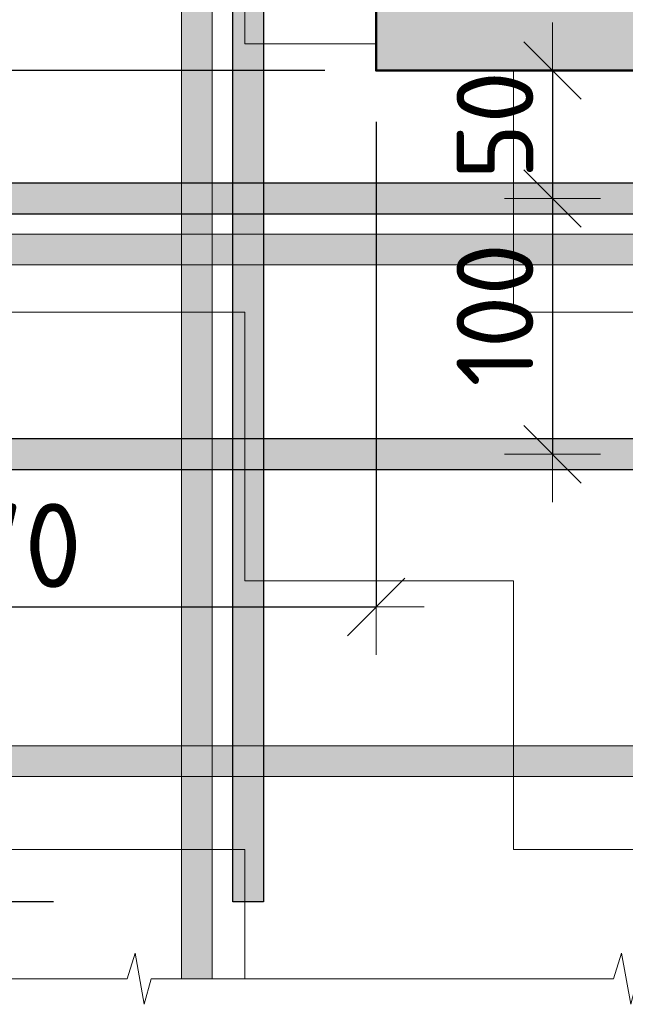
# Model space of a CAD drawing. Header units: metres. Extents: x -38 to 97, y -15 to 21.
# Tile 225 of 256: x 74.042 to 74.279, y 8.025 to 8.409. Entities that reach past the tile are written whole.
import ezdxf

# ---------------------------------------------------------------- set-up
doc = ezdxf.new("R2010")
doc.units = ezdxf.units.M
doc.header["$PDMODE"] = 65
for name, color, linetype in [('XR$3$_3898', 7, 'Continuous'), ('XR$4$_3898', 7, 'Continuous'), ('XR$5$_3898', 7, 'Continuous')]:
    doc.layers.add(name, color=color, linetype=linetype)
for name, color, linetype, lineweight in [('XR$3$Размерная линия_ общее', 7, 'Continuous', 13), ('XR$4$Размерная линия_ общее', 7, 'Continuous', 13), ('XR$5$Размерная линия_ общее', 7, 'Continuous', 13)]:
    doc.layers.add(name, color=color, linetype=linetype, lineweight=lineweight)
doc.styles.add('ISOCPEUR', font='txt')
doc.dimstyles.new('DIMSTYLE_17', dxfattribs={"dimtxt": 0.03, "dimasz": 0.0375, "dimexe": 0, "dimexo": 1e-06, "dimgap": 0.015, "dimtad": 2, "dimdec": 0, "dimlfac": 1000, "dimrnd": 1, "dimzin": 12, "dimdsep": 46, "dimtxsty": 'ISOCPEUR', "dimblk1": 'ALL_ML_STRICH', "dimblk2": 'ALL_ML_STRICH', "dimsah": 1, "dimcen": 0, "dimse1": 1, "dimse2": 1, "dimclrd": 7, "dimclre": 256, "dimclrt": 7, "dimadec": 0, "dimazin": 0, "dimtfac": 1, "dimtdec": 0, "dimtix": 1, "dimtmove": 2, "dimatfit": 3, "dimfxl": 0, "dimtvp": 1.2, "dimtzin": 0, "dimlwd": 0, "dimlwe": -3, "dimarcsym": 0})
doc.dimstyles.new('DIMSTYLE_18', dxfattribs={"dimtxt": 0.03, "dimasz": 0.0375, "dimexe": 0, "dimexo": 1e-06, "dimgap": 0.015, "dimtad": 2, "dimdec": 0, "dimlfac": 1000, "dimrnd": 1, "dimzin": 12, "dimdsep": 46, "dimtxsty": 'ISOCPEUR', "dimblk1": 'ALL_ML_STRICH', "dimblk2": 'ALL_ML_STRICH', "dimsah": 1, "dimcen": 0, "dimse1": 1, "dimse2": 1, "dimclrd": 7, "dimclre": 256, "dimclrt": 7, "dimadec": 0, "dimazin": 0, "dimtfac": 1, "dimtdec": 0, "dimtix": 1, "dimtmove": 2, "dimatfit": 3, "dimfxl": 0, "dimtzin": 0, "dimlwd": 0, "dimlwe": -3, "dimarcsym": 0})
doc.dimstyles.new('DIMSTYLE_19', dxfattribs={"dimtxt": 0.03, "dimasz": 0.0375, "dimexe": 0, "dimexo": 1e-06, "dimgap": 0.015, "dimtad": 2, "dimdec": 0, "dimlfac": 1000, "dimrnd": 1, "dimzin": 12, "dimdsep": 46, "dimtxsty": 'ISOCPEUR', "dimblk1": 'ALL_ML_STRICH', "dimblk2": 'ALL_ML_STRICH', "dimsah": 1, "dimcen": 0, "dimse1": 1, "dimse2": 1, "dimclrd": 7, "dimclre": 256, "dimclrt": 7, "dimadec": 0, "dimazin": 0, "dimtfac": 1, "dimtdec": 0, "dimtix": 1, "dimtmove": 2, "dimatfit": 3, "dimfxl": 0, "dimtvp": 1.2, "dimtzin": 0, "dimlwd": 0, "dimlwe": -3, "dimarcsym": 0})
doc.dimstyles.new('DIMSTYLE_20', dxfattribs={"dimtxt": 0.03, "dimasz": 0.0375, "dimexe": 0, "dimexo": 1e-06, "dimgap": 0.015, "dimtad": 2, "dimdec": 0, "dimlfac": 1000, "dimrnd": 1, "dimzin": 12, "dimdsep": 46, "dimtxsty": 'ISOCPEUR', "dimblk1": 'ALL_ML_STRICH', "dimblk2": 'ALL_ML_STRICH', "dimsah": 1, "dimcen": 0, "dimse1": 1, "dimse2": 1, "dimclrd": 7, "dimclre": 256, "dimclrt": 7, "dimadec": 0, "dimazin": 0, "dimtfac": 1, "dimtdec": 0, "dimtix": 1, "dimtmove": 2, "dimatfit": 3, "dimfxl": 0, "dimtzin": 0, "dimlwd": 0, "dimlwe": -3, "dimarcsym": 0})
doc.dimstyles.new('DIMSTYLE_8', dxfattribs={"dimtxt": 0.033, "dimasz": 0.0375, "dimexe": 0, "dimexo": 0, "dimgap": 0.0165, "dimtad": 2, "dimdec": 0, "dimlfac": 1000, "dimrnd": 1, "dimzin": 12, "dimdsep": 46, "dimtxsty": 'ISOCPEUR', "dimblk1": 'ALL_ML_STRICH', "dimblk2": 'ALL_ML_STRICH', "dimsah": 1, "dimcen": 0, "dimclrd": 7, "dimclre": 256, "dimclrt": 7, "dimadec": 0, "dimazin": 0, "dimtfac": 1, "dimtdec": 0, "dimtix": 1, "dimtmove": 2, "dimatfit": 3, "dimfxl": 0, "dimtzin": 0, "dimlwd": 0, "dimlwe": -3, "dimarcsym": 0})
pattern_1 = [(0, (0.21, 0.21), (0.105, 0.105), [0.105, -0.105]), (90, (0.21, 0.21), (-0.105, 0.105), [0.105, -0.105])]

# ---------------------------------------------------------------- blocks, each defined once
blk = doc.blocks.new('СЛОЖНЫЙ_ОБЪЕКТ_12')
at = {"linetype": 'Continuous', "lineweight": 13, "transparency": 33554687}
blk.add_hatch(color=7, dxfattribs=at).paths.add_polyline_path([(74.11738, 8.0346), (74.11738, 8.6946), (74.10538, 8.6946), (74.10538, 8.0346)])
at = {"color": 7, "linetype": 'Continuous', "lineweight": 13, "transparency": 33554687}
blk.add_lwpolyline([(74.11738, 8.0346), (74.11738, 8.6946), (74.10538, 8.6946), (74.10538, 8.0346), (74.11738, 8.0346)], close=True, dxfattribs=at)
blk = doc.blocks.new('ЭЛЕМЕНТ_УЗОРА_6')
at = {"color": 7, "linetype": 'Continuous', "lineweight": 13, "transparency": 33554687}
for points in [[(74.18638, 8.0346), (74.09347, 8.0346), (74.09081, 8.0246), (74.0872, 8.0446), (74.08416, 8.0346), (73.99638, 8.0346)], [(74.37638, 8.0346), (74.28347, 8.0346), (74.28081, 8.0246), (74.2772, 8.0446), (74.27416, 8.0346), (74.18638, 8.0346)]]:
    blk.add_lwpolyline(points, dxfattribs=at)
blk = doc.blocks.new('СЛОЖНЫЙ_ОБЪЕКТ_14')
at = {"linetype": 'Continuous', "lineweight": 13, "transparency": 33554687}
blk.add_hatch(color=7, dxfattribs=at).paths.add_polyline_path([(73.80638, 8.3256), (74.75638, 8.3256), (74.75638, 8.3136), (73.80638, 8.3136)], flags=16)
at = {"color": 7, "linetype": 'Continuous', "lineweight": 13, "transparency": 33554687}
blk.add_lwpolyline([(73.80638, 8.3256), (74.75638, 8.3256), (74.75638, 8.3136), (73.80638, 8.3136), (73.80638, 8.3256)], close=True, dxfattribs=at)
blk = doc.blocks.new('СЛОЖНЫЙ_ОБЪЕКТ_15')
at = {"linetype": 'Continuous', "lineweight": 13, "transparency": 33554687}
blk.add_hatch(color=7, dxfattribs=at).paths.add_polyline_path([(73.80638, 8.1256), (74.75638, 8.1256), (74.75638, 8.1136), (73.80638, 8.1136)], flags=16)
at = {"color": 7, "linetype": 'Continuous', "lineweight": 13, "transparency": 33554687}
blk.add_lwpolyline([(73.80638, 8.1256), (74.75638, 8.1256), (74.75638, 8.1136), (73.80638, 8.1136), (73.80638, 8.1256)], close=True, dxfattribs=at)
blk = doc.blocks.new('СЛОЖНЫЙ_ОБЪЕКТ_16')
at = {"linetype": 'Continuous', "lineweight": 25, "transparency": 33554687}
blk.add_hatch(color=8, dxfattribs=at).paths.add_polyline_path([(73.85638, 8.3336), (74.75638, 8.3336), (74.75638, 8.3456), (73.85638, 8.3456)])
at = {"color": 7, "linetype": 'Continuous', "lineweight": 25, "transparency": 33554687}
blk.add_line((73.85638, 8.3336), (74.75638, 8.3336), dxfattribs=at)
blk.add_lwpolyline([(74.75638, 8.3456), (73.85638, 8.3456), (73.85638, 8.3336)], dxfattribs=at)
blk = doc.blocks.new('СЛОЖНЫЙ_ОБЪЕКТ_17')
at = {"linetype": 'Continuous', "lineweight": 25, "true_color": 0x5f5f5f, "transparency": 33554687}
blk.add_hatch(color=251, dxfattribs=at).paths.add_polyline_path([(74.12538, 8.0646), (74.12538, 8.6946), (74.13738, 8.6946), (74.13738, 8.0646)], flags=16)
at = {"color": 7, "linetype": 'Continuous', "lineweight": 25, "transparency": 33554687}
blk.add_line((74.12538, 8.0646), (74.12538, 8.6946), dxfattribs=at)
blk.add_lwpolyline([(74.13738, 8.6946), (74.13738, 8.0646), (74.12538, 8.0646)], dxfattribs=at)
blk = doc.blocks.new('СЛОЖНЫЙ_ОБЪЕКТ_27')
at = {"linetype": 'Continuous', "lineweight": 25, "transparency": 33554687}
blk.add_hatch(color=8, dxfattribs=at).paths.add_polyline_path([(73.85638, 8.2336), (74.75638, 8.2336), (74.75638, 8.2456), (73.85638, 8.2456)])
at = {"color": 7, "linetype": 'Continuous', "lineweight": 25, "transparency": 33554687}
blk.add_line((73.85638, 8.2336), (74.75638, 8.2336), dxfattribs=at)
blk.add_lwpolyline([(74.75638, 8.2456), (73.85638, 8.2456), (73.85638, 8.2336)], dxfattribs=at)
blk = doc.blocks.new('ALL_ML_STRICH')
at = {"color": 0, "linetype": 'ByBlock', "lineweight": -2}
for p, q in [((0, -0.5), (0, 0.5)), ((-0.3, -0.3), (0.3, 0.3)), ((-1, 0), (0.5, 0))]:
    blk.add_line(p, q, dxfattribs=at)
blk = doc.blocks.new('*D131')
at = {"layer": 'DEFPOINTS', "color": 7, "linetype": 'Continuous', "lineweight": 13, "transparency": 33554687}
for p in [(74.22364, 8.3896), (74.25028, 8.3896), (74.22137, 8.3396)]:
    blk.add_point(p, dxfattribs=at)
at = {"layer": 'XR$3$Размерная линия_ общее', "color": 7, "linetype": 'Continuous', "lineweight": -2, "transparency": 33554687}
blk.add_line((74.25028, 8.3896), (74.25028, 8.3396), dxfattribs=at)
at = {"layer": 'XR$3$Размерная линия_ общее', "color": 7, "linetype": 'Continuous', "lineweight": 13, "transparency": 33554687, "xscale": 0.0375, "yscale": 0.0375, "zscale": 0.0375}
for p, rotation in [((74.25028, 8.3896), 90), ((74.25028, 8.3396), 270)]:
    blk.add_blockref('ALL_ML_STRICH', p, dxfattribs=dict(at, rotation=rotation))
at = {"layer": 'XR$3$Размерная линия_ общее', "color": 7, "linetype": 'Continuous', "lineweight": 13, "transparency": 33554687, "insert": (74.22778, 8.36822), "char_height": 0.03, "width": 0.06, "attachment_point": 5, "rotation": 90, "style": 'ISOCPEUR'}
blk.add_mtext('\\A1;{50}', dxfattribs=at)
blk = doc.blocks.new('*D132')
at = {"layer": 'DEFPOINTS', "color": 7, "linetype": 'Continuous', "lineweight": 13, "transparency": 33554687}
for p in [(74.22137, 8.3396), (74.25028, 8.3396), (74.22364, 8.2396)]:
    blk.add_point(p, dxfattribs=at)
at = {"layer": 'XR$3$Размерная линия_ общее', "color": 7, "linetype": 'Continuous', "lineweight": -2, "transparency": 33554687}
blk.add_line((74.25028, 8.3396), (74.25028, 8.2396), dxfattribs=at)
at = {"layer": 'XR$3$Размерная линия_ общее', "color": 7, "linetype": 'Continuous', "lineweight": 13, "transparency": 33554687, "xscale": 0.0375, "yscale": 0.0375, "zscale": 0.0375}
for p, rotation in [((74.25028, 8.3396), 90), ((74.25028, 8.2396), 270)]:
    blk.add_blockref('ALL_ML_STRICH', p, dxfattribs=dict(at, rotation=rotation))
at = {"layer": 'XR$3$Размерная линия_ общее', "color": 7, "linetype": 'Continuous', "lineweight": 13, "transparency": 33554687, "insert": (74.22778, 8.2941), "char_height": 0.03, "width": 0.09, "attachment_point": 5, "rotation": 90, "style": 'ISOCPEUR'}
blk.add_mtext('\\A1;{100}', dxfattribs=at)
blk = doc.blocks.new('*D165')
at = {"layer": 'DEFPOINTS', "color": 7, "linetype": 'Continuous', "lineweight": 13, "transparency": 33554687}
for p in [(74.18138, 8.3896), (73.97172, 8.0646), (74.07538, 8.0646)]:
    blk.add_point(p, dxfattribs=at)
at = {"layer": 'XR$3$Размерная линия_ общее', "color": 253, "linetype": 'Continuous', "lineweight": -2, "true_color": 0xa0a0a0, "transparency": 33554687}
for p, q in [((74.16138, 8.3896), (73.97172, 8.3896)), ((74.05538, 8.0646), (73.97172, 8.0646))]:
    blk.add_line(p, q, dxfattribs=at)
at = {"layer": 'XR$3$Размерная линия_ общее', "color": 7, "linetype": 'Continuous', "lineweight": -2, "transparency": 33554687}
blk.add_line((73.97172, 8.0646), (73.97172, 8.3896), dxfattribs=at)
at = {"layer": 'XR$3$Размерная линия_ общее', "color": 7, "linetype": 'Continuous', "lineweight": 13, "transparency": 33554687, "xscale": 0.0375, "yscale": 0.0375, "zscale": 0.0375}
for p, rotation in [((73.97172, 8.3896), 90), ((73.97172, 8.0646), 270)]:
    blk.add_blockref('ALL_ML_STRICH', p, dxfattribs=dict(at, rotation=rotation))
at = {"layer": 'XR$3$Размерная линия_ общее', "color": 7, "linetype": 'Continuous', "lineweight": 13, "transparency": 33554687, "insert": (73.93122, 8.2031), "char_height": 0.033, "width": 0.00165, "attachment_point": 1, "rotation": 90, "line_spacing_factor": 0.60241, "style": 'ISOCPEUR'}
blk.add_mtext('670', dxfattribs=at)
blk = doc.blocks.new('*D166')
at = {"layer": 'DEFPOINTS', "color": 7, "linetype": 'Continuous', "lineweight": 13, "transparency": 33554687}
for p in [(74.18138, 8.3896), (73.85638, 8.2836), (73.85638, 8.17994)]:
    blk.add_point(p, dxfattribs=at)
at = {"layer": 'XR$3$Размерная линия_ общее', "color": 253, "linetype": 'Continuous', "lineweight": -2, "true_color": 0xa0a0a0, "transparency": 33554687}
for p, q in [((74.18138, 8.3696), (74.18138, 8.17994)), ((73.85638, 8.2636), (73.85638, 8.17994))]:
    blk.add_line(p, q, dxfattribs=at)
at = {"layer": 'XR$3$Размерная линия_ общее', "color": 7, "linetype": 'Continuous', "lineweight": -2, "transparency": 33554687}
blk.add_line((73.85638, 8.17994), (74.18138, 8.17994), dxfattribs=at)
at = {"layer": 'XR$3$Размерная линия_ общее', "color": 7, "linetype": 'Continuous', "lineweight": 13, "transparency": 33554687, "xscale": 0.0375, "yscale": 0.0375, "zscale": 0.0375, "rotation": 180}
blk.add_blockref('ALL_ML_STRICH', (73.85638, 8.17994), dxfattribs=at)
at = {"layer": 'XR$3$Размерная линия_ общее', "color": 7, "linetype": 'Continuous', "lineweight": 13, "transparency": 33554687, "xscale": 0.0375, "yscale": 0.0375, "zscale": 0.0375}
blk.add_blockref('ALL_ML_STRICH', (74.18138, 8.17994), dxfattribs=at)
at = {"layer": 'XR$3$Размерная линия_ общее', "color": 7, "linetype": 'Continuous', "lineweight": 13, "transparency": 33554687, "insert": (73.99688, 8.22044), "char_height": 0.033, "width": 0.00165, "attachment_point": 1, "line_spacing_factor": 0.60241, "style": 'ISOCPEUR'}
blk.add_mtext('670', dxfattribs=at)
blk = doc.blocks.new('СЛОЖНЫЙ_ОБЪЕКТ_40')
at = {"linetype": 'Continuous', "lineweight": 13, "transparency": 33554687}
blk.add_hatch(color=7, dxfattribs=at).paths.add_polyline_path([(74.11738, 8.0346), (74.11738, 8.6946), (74.10538, 8.6946), (74.10538, 8.0346)])
at = {"color": 7, "linetype": 'Continuous', "lineweight": 13, "transparency": 33554687}
blk.add_lwpolyline([(74.11738, 8.0346), (74.11738, 8.6946), (74.10538, 8.6946), (74.10538, 8.0346), (74.11738, 8.0346)], close=True, dxfattribs=at)
blk = doc.blocks.new('ЭЛЕМЕНТ_УЗОРА_13')
at = {"color": 7, "linetype": 'Continuous', "lineweight": 13, "transparency": 33554687}
for points in [[(74.18638, 8.0346), (74.09347, 8.0346), (74.09081, 8.0246), (74.0872, 8.0446), (74.08416, 8.0346), (73.99638, 8.0346)], [(74.37638, 8.0346), (74.28347, 8.0346), (74.28081, 8.0246), (74.2772, 8.0446), (74.27416, 8.0346), (74.18638, 8.0346)]]:
    blk.add_lwpolyline(points, dxfattribs=at)
blk = doc.blocks.new('СЛОЖНЫЙ_ОБЪЕКТ_42')
at = {"linetype": 'Continuous', "lineweight": 13, "transparency": 33554687}
blk.add_hatch(color=7, dxfattribs=at).paths.add_polyline_path([(73.80638, 8.3256), (74.75638, 8.3256), (74.75638, 8.3136), (73.80638, 8.3136)], flags=16)
at = {"color": 7, "linetype": 'Continuous', "lineweight": 13, "transparency": 33554687}
blk.add_lwpolyline([(73.80638, 8.3256), (74.75638, 8.3256), (74.75638, 8.3136), (73.80638, 8.3136), (73.80638, 8.3256)], close=True, dxfattribs=at)
blk = doc.blocks.new('СЛОЖНЫЙ_ОБЪЕКТ_43')
at = {"linetype": 'Continuous', "lineweight": 13, "transparency": 33554687}
blk.add_hatch(color=7, dxfattribs=at).paths.add_polyline_path([(73.80638, 8.1256), (74.75638, 8.1256), (74.75638, 8.1136), (73.80638, 8.1136)], flags=16)
at = {"color": 7, "linetype": 'Continuous', "lineweight": 13, "transparency": 33554687}
blk.add_lwpolyline([(73.80638, 8.1256), (74.75638, 8.1256), (74.75638, 8.1136), (73.80638, 8.1136), (73.80638, 8.1256)], close=True, dxfattribs=at)
blk = doc.blocks.new('СЛОЖНЫЙ_ОБЪЕКТ_44')
at = {"linetype": 'Continuous', "lineweight": 25, "transparency": 33554687}
blk.add_hatch(color=8, dxfattribs=at).paths.add_polyline_path([(73.85638, 8.3336), (74.75638, 8.3336), (74.75638, 8.3456), (73.85638, 8.3456)])
at = {"color": 7, "linetype": 'Continuous', "lineweight": 25, "transparency": 33554687}
blk.add_line((73.85638, 8.3336), (74.75638, 8.3336), dxfattribs=at)
blk.add_lwpolyline([(74.75638, 8.3456), (73.85638, 8.3456), (73.85638, 8.3336)], dxfattribs=at)
blk = doc.blocks.new('СЛОЖНЫЙ_ОБЪЕКТ_45')
at = {"linetype": 'Continuous', "lineweight": 25, "true_color": 0x5f5f5f, "transparency": 33554687}
blk.add_hatch(color=251, dxfattribs=at).paths.add_polyline_path([(74.12538, 8.0646), (74.12538, 8.6946), (74.13738, 8.6946), (74.13738, 8.0646)], flags=16)
at = {"color": 7, "linetype": 'Continuous', "lineweight": 25, "transparency": 33554687}
blk.add_line((74.12538, 8.0646), (74.12538, 8.6946), dxfattribs=at)
blk.add_lwpolyline([(74.13738, 8.6946), (74.13738, 8.0646), (74.12538, 8.0646)], dxfattribs=at)
blk = doc.blocks.new('СЛОЖНЫЙ_ОБЪЕКТ_55')
at = {"linetype": 'Continuous', "lineweight": 25, "transparency": 33554687}
blk.add_hatch(color=8, dxfattribs=at).paths.add_polyline_path([(73.85638, 8.2336), (74.75638, 8.2336), (74.75638, 8.2456), (73.85638, 8.2456)])
at = {"color": 7, "linetype": 'Continuous', "lineweight": 25, "transparency": 33554687}
blk.add_line((73.85638, 8.2336), (74.75638, 8.2336), dxfattribs=at)
blk.add_lwpolyline([(74.75638, 8.2456), (73.85638, 8.2456), (73.85638, 8.2336)], dxfattribs=at)
blk = doc.blocks.new('*D273')
at = {"layer": 'DEFPOINTS', "color": 7, "linetype": 'Continuous', "lineweight": 13, "transparency": 33554687}
for p in [(74.22364, 8.3896), (74.25028, 8.3896), (74.22137, 8.3396)]:
    blk.add_point(p, dxfattribs=at)
at = {"layer": 'XR$4$Размерная линия_ общее', "color": 7, "linetype": 'Continuous', "lineweight": -2, "transparency": 33554687}
blk.add_line((74.25028, 8.3896), (74.25028, 8.3396), dxfattribs=at)
at = {"layer": 'XR$4$Размерная линия_ общее', "color": 7, "linetype": 'Continuous', "lineweight": 13, "transparency": 33554687, "xscale": 0.0375, "yscale": 0.0375, "zscale": 0.0375}
for p, rotation in [((74.25028, 8.3896), 90), ((74.25028, 8.3396), 270)]:
    blk.add_blockref('ALL_ML_STRICH', p, dxfattribs=dict(at, rotation=rotation))
at = {"layer": 'XR$4$Размерная линия_ общее', "color": 7, "linetype": 'Continuous', "lineweight": 13, "transparency": 33554687, "insert": (74.22778, 8.36822), "char_height": 0.03, "width": 0.06, "attachment_point": 5, "rotation": 90, "style": 'ISOCPEUR'}
blk.add_mtext('\\A1;{50}', dxfattribs=at)
blk = doc.blocks.new('*D274')
at = {"layer": 'DEFPOINTS', "color": 7, "linetype": 'Continuous', "lineweight": 13, "transparency": 33554687}
for p in [(74.22137, 8.3396), (74.25028, 8.3396), (74.22364, 8.2396)]:
    blk.add_point(p, dxfattribs=at)
at = {"layer": 'XR$4$Размерная линия_ общее', "color": 7, "linetype": 'Continuous', "lineweight": -2, "transparency": 33554687}
blk.add_line((74.25028, 8.3396), (74.25028, 8.2396), dxfattribs=at)
at = {"layer": 'XR$4$Размерная линия_ общее', "color": 7, "linetype": 'Continuous', "lineweight": 13, "transparency": 33554687, "xscale": 0.0375, "yscale": 0.0375, "zscale": 0.0375}
for p, rotation in [((74.25028, 8.3396), 90), ((74.25028, 8.2396), 270)]:
    blk.add_blockref('ALL_ML_STRICH', p, dxfattribs=dict(at, rotation=rotation))
at = {"layer": 'XR$4$Размерная линия_ общее', "color": 7, "linetype": 'Continuous', "lineweight": 13, "transparency": 33554687, "insert": (74.22778, 8.2941), "char_height": 0.03, "width": 0.09, "attachment_point": 5, "rotation": 90, "style": 'ISOCPEUR'}
blk.add_mtext('\\A1;{100}', dxfattribs=at)
blk = doc.blocks.new('*D481')
at = {"layer": 'DEFPOINTS', "color": 7, "linetype": 'Continuous', "lineweight": 13, "transparency": 33554687}
for p in [(74.18138, 8.3896), (73.85638, 8.2836), (73.85638, 8.17994)]:
    blk.add_point(p, dxfattribs=at)
at = {"layer": 'XR$4$Размерная линия_ общее', "color": 253, "linetype": 'Continuous', "lineweight": -2, "true_color": 0xa0a0a0, "transparency": 33554687}
for p, q in [((74.18138, 8.3696), (74.18138, 8.17994)), ((73.85638, 8.2636), (73.85638, 8.17994))]:
    blk.add_line(p, q, dxfattribs=at)
at = {"layer": 'XR$4$Размерная линия_ общее', "color": 7, "linetype": 'Continuous', "lineweight": -2, "transparency": 33554687}
blk.add_line((73.85638, 8.17994), (74.18138, 8.17994), dxfattribs=at)
at = {"layer": 'XR$4$Размерная линия_ общее', "color": 7, "linetype": 'Continuous', "lineweight": 13, "transparency": 33554687, "xscale": 0.0375, "yscale": 0.0375, "zscale": 0.0375, "rotation": 180}
blk.add_blockref('ALL_ML_STRICH', (73.85638, 8.17994), dxfattribs=at)
at = {"layer": 'XR$4$Размерная линия_ общее', "color": 7, "linetype": 'Continuous', "lineweight": 13, "transparency": 33554687, "xscale": 0.0375, "yscale": 0.0375, "zscale": 0.0375}
blk.add_blockref('ALL_ML_STRICH', (74.18138, 8.17994), dxfattribs=at)
at = {"layer": 'XR$4$Размерная линия_ общее', "color": 7, "linetype": 'Continuous', "lineweight": 13, "transparency": 33554687, "insert": (73.99688, 8.22044), "char_height": 0.033, "width": 0.00165, "attachment_point": 1, "line_spacing_factor": 0.60241, "style": 'ISOCPEUR'}
blk.add_mtext('670', dxfattribs=at)
blk = doc.blocks.new('*D482')
at = {"layer": 'DEFPOINTS', "color": 7, "linetype": 'Continuous', "lineweight": 13, "transparency": 33554687}
for p in [(74.18138, 8.3896), (73.97172, 8.0646), (74.07538, 8.0646)]:
    blk.add_point(p, dxfattribs=at)
at = {"layer": 'XR$4$Размерная линия_ общее', "color": 253, "linetype": 'Continuous', "lineweight": -2, "true_color": 0xa0a0a0, "transparency": 33554687}
for p, q in [((74.16138, 8.3896), (73.97172, 8.3896)), ((74.05538, 8.0646), (73.97172, 8.0646))]:
    blk.add_line(p, q, dxfattribs=at)
at = {"layer": 'XR$4$Размерная линия_ общее', "color": 7, "linetype": 'Continuous', "lineweight": -2, "transparency": 33554687}
blk.add_line((73.97172, 8.0646), (73.97172, 8.3896), dxfattribs=at)
at = {"layer": 'XR$4$Размерная линия_ общее', "color": 7, "linetype": 'Continuous', "lineweight": 13, "transparency": 33554687, "xscale": 0.0375, "yscale": 0.0375, "zscale": 0.0375}
for p, rotation in [((73.97172, 8.3896), 90), ((73.97172, 8.0646), 270)]:
    blk.add_blockref('ALL_ML_STRICH', p, dxfattribs=dict(at, rotation=rotation))
at = {"layer": 'XR$4$Размерная линия_ общее', "color": 7, "linetype": 'Continuous', "lineweight": 13, "transparency": 33554687, "insert": (73.93122, 8.2031), "char_height": 0.033, "width": 0.00165, "attachment_point": 1, "rotation": 90, "line_spacing_factor": 0.60241, "style": 'ISOCPEUR'}
blk.add_mtext('670', dxfattribs=at)
blk = doc.blocks.new('СЛОЖНЫЙ_ОБЪЕКТ_92')
at = {"linetype": 'Continuous', "lineweight": 13, "transparency": 33554687}
blk.add_hatch(color=7, dxfattribs=at).paths.add_polyline_path([(74.11738, 8.0346), (74.11738, 8.6946), (74.10538, 8.6946), (74.10538, 8.0346)])
at = {"color": 7, "linetype": 'Continuous', "lineweight": 13, "transparency": 33554687}
blk.add_lwpolyline([(74.11738, 8.0346), (74.11738, 8.6946), (74.10538, 8.6946), (74.10538, 8.0346), (74.11738, 8.0346)], close=True, dxfattribs=at)
blk = doc.blocks.new('ЭЛЕМЕНТ_УЗОРА_33')
at = {"color": 7, "linetype": 'Continuous', "lineweight": 13, "transparency": 33554687}
for points in [[(74.18638, 8.0346), (74.09347, 8.0346), (74.09081, 8.0246), (74.0872, 8.0446), (74.08416, 8.0346), (73.99638, 8.0346)], [(74.37638, 8.0346), (74.28347, 8.0346), (74.28081, 8.0246), (74.2772, 8.0446), (74.27416, 8.0346), (74.18638, 8.0346)]]:
    blk.add_lwpolyline(points, dxfattribs=at)
blk = doc.blocks.new('СЛОЖНЫЙ_ОБЪЕКТ_94')
at = {"linetype": 'Continuous', "lineweight": 13, "transparency": 33554687}
blk.add_hatch(color=7, dxfattribs=at).paths.add_polyline_path([(73.80638, 8.3256), (74.75638, 8.3256), (74.75638, 8.3136), (73.80638, 8.3136)], flags=16)
at = {"color": 7, "linetype": 'Continuous', "lineweight": 13, "transparency": 33554687}
blk.add_lwpolyline([(73.80638, 8.3256), (74.75638, 8.3256), (74.75638, 8.3136), (73.80638, 8.3136), (73.80638, 8.3256)], close=True, dxfattribs=at)
blk = doc.blocks.new('СЛОЖНЫЙ_ОБЪЕКТ_95')
at = {"linetype": 'Continuous', "lineweight": 13, "transparency": 33554687}
blk.add_hatch(color=7, dxfattribs=at).paths.add_polyline_path([(73.80638, 8.1256), (74.75638, 8.1256), (74.75638, 8.1136), (73.80638, 8.1136)], flags=16)
at = {"color": 7, "linetype": 'Continuous', "lineweight": 13, "transparency": 33554687}
blk.add_lwpolyline([(73.80638, 8.1256), (74.75638, 8.1256), (74.75638, 8.1136), (73.80638, 8.1136), (73.80638, 8.1256)], close=True, dxfattribs=at)
blk = doc.blocks.new('СЛОЖНЫЙ_ОБЪЕКТ_96')
at = {"linetype": 'Continuous', "lineweight": 25, "transparency": 33554687}
blk.add_hatch(color=8, dxfattribs=at).paths.add_polyline_path([(73.85638, 8.3336), (74.75638, 8.3336), (74.75638, 8.3456), (73.85638, 8.3456)])
at = {"color": 7, "linetype": 'Continuous', "lineweight": 25, "transparency": 33554687}
blk.add_line((73.85638, 8.3336), (74.75638, 8.3336), dxfattribs=at)
blk.add_lwpolyline([(74.75638, 8.3456), (73.85638, 8.3456), (73.85638, 8.3336)], dxfattribs=at)
blk = doc.blocks.new('СЛОЖНЫЙ_ОБЪЕКТ_97')
at = {"linetype": 'Continuous', "lineweight": 25, "true_color": 0x5f5f5f, "transparency": 33554687}
blk.add_hatch(color=251, dxfattribs=at).paths.add_polyline_path([(74.12538, 8.0646), (74.12538, 8.6946), (74.13738, 8.6946), (74.13738, 8.0646)], flags=16)
at = {"color": 7, "linetype": 'Continuous', "lineweight": 25, "transparency": 33554687}
blk.add_line((74.12538, 8.0646), (74.12538, 8.6946), dxfattribs=at)
blk.add_lwpolyline([(74.13738, 8.6946), (74.13738, 8.0646), (74.12538, 8.0646)], dxfattribs=at)
blk = doc.blocks.new('СЛОЖНЫЙ_ОБЪЕКТ_107')
at = {"linetype": 'Continuous', "lineweight": 25, "transparency": 33554687}
blk.add_hatch(color=8, dxfattribs=at).paths.add_polyline_path([(73.85638, 8.2336), (74.75638, 8.2336), (74.75638, 8.2456), (73.85638, 8.2456)])
at = {"color": 7, "linetype": 'Continuous', "lineweight": 25, "transparency": 33554687}
blk.add_line((73.85638, 8.2336), (74.75638, 8.2336), dxfattribs=at)
blk.add_lwpolyline([(74.75638, 8.2456), (73.85638, 8.2456), (73.85638, 8.2336)], dxfattribs=at)
blk = doc.blocks.new('*D677')
at = {"layer": 'DEFPOINTS', "color": 7, "linetype": 'Continuous', "lineweight": 13, "transparency": 33554687}
for p in [(74.22364, 8.3896), (74.25028, 8.3896), (74.22137, 8.3396)]:
    blk.add_point(p, dxfattribs=at)
at = {"layer": 'XR$5$Размерная линия_ общее', "color": 7, "linetype": 'Continuous', "lineweight": -2, "transparency": 33554687}
blk.add_line((74.25028, 8.3896), (74.25028, 8.3396), dxfattribs=at)
at = {"layer": 'XR$5$Размерная линия_ общее', "color": 7, "linetype": 'Continuous', "lineweight": 13, "transparency": 33554687, "xscale": 0.0375, "yscale": 0.0375, "zscale": 0.0375}
for p, rotation in [((74.25028, 8.3896), 90), ((74.25028, 8.3396), 270)]:
    blk.add_blockref('ALL_ML_STRICH', p, dxfattribs=dict(at, rotation=rotation))
at = {"layer": 'XR$5$Размерная линия_ общее', "color": 7, "linetype": 'Continuous', "lineweight": 13, "transparency": 33554687, "insert": (74.22778, 8.36822), "char_height": 0.03, "width": 0.06, "attachment_point": 5, "rotation": 90, "style": 'ISOCPEUR'}
blk.add_mtext('\\A1;{50}', dxfattribs=at)
blk = doc.blocks.new('*D678')
at = {"layer": 'DEFPOINTS', "color": 7, "linetype": 'Continuous', "lineweight": 13, "transparency": 33554687}
for p in [(74.22137, 8.3396), (74.25028, 8.3396), (74.22364, 8.2396)]:
    blk.add_point(p, dxfattribs=at)
at = {"layer": 'XR$5$Размерная линия_ общее', "color": 7, "linetype": 'Continuous', "lineweight": -2, "transparency": 33554687}
blk.add_line((74.25028, 8.3396), (74.25028, 8.2396), dxfattribs=at)
at = {"layer": 'XR$5$Размерная линия_ общее', "color": 7, "linetype": 'Continuous', "lineweight": 13, "transparency": 33554687, "xscale": 0.0375, "yscale": 0.0375, "zscale": 0.0375}
for p, rotation in [((74.25028, 8.3396), 90), ((74.25028, 8.2396), 270)]:
    blk.add_blockref('ALL_ML_STRICH', p, dxfattribs=dict(at, rotation=rotation))
at = {"layer": 'XR$5$Размерная линия_ общее', "color": 7, "linetype": 'Continuous', "lineweight": 13, "transparency": 33554687, "insert": (74.22778, 8.2941), "char_height": 0.03, "width": 0.09, "attachment_point": 5, "rotation": 90, "style": 'ISOCPEUR'}
blk.add_mtext('\\A1;{100}', dxfattribs=at)
blk = doc.blocks.new('*D732')
at = {"layer": 'DEFPOINTS', "color": 7, "linetype": 'Continuous', "lineweight": 13, "transparency": 33554687}
for p in [(74.18138, 8.3896), (73.97172, 8.0646), (74.07538, 8.0646)]:
    blk.add_point(p, dxfattribs=at)
at = {"layer": 'XR$5$Размерная линия_ общее', "color": 253, "linetype": 'Continuous', "lineweight": -2, "true_color": 0xa0a0a0, "transparency": 33554687}
for p, q in [((74.16138, 8.3896), (73.97172, 8.3896)), ((74.05538, 8.0646), (73.97172, 8.0646))]:
    blk.add_line(p, q, dxfattribs=at)
at = {"layer": 'XR$5$Размерная линия_ общее', "color": 7, "linetype": 'Continuous', "lineweight": -2, "transparency": 33554687}
blk.add_line((73.97172, 8.0646), (73.97172, 8.3896), dxfattribs=at)
at = {"layer": 'XR$5$Размерная линия_ общее', "color": 7, "linetype": 'Continuous', "lineweight": 13, "transparency": 33554687, "xscale": 0.0375, "yscale": 0.0375, "zscale": 0.0375}
for p, rotation in [((73.97172, 8.3896), 90), ((73.97172, 8.0646), 270)]:
    blk.add_blockref('ALL_ML_STRICH', p, dxfattribs=dict(at, rotation=rotation))
at = {"layer": 'XR$5$Размерная линия_ общее', "color": 7, "linetype": 'Continuous', "lineweight": 13, "transparency": 33554687, "insert": (73.93122, 8.2031), "char_height": 0.033, "width": 0.00165, "attachment_point": 1, "rotation": 90, "line_spacing_factor": 0.60241, "style": 'ISOCPEUR'}
blk.add_mtext('670', dxfattribs=at)
blk = doc.blocks.new('*D733')
at = {"layer": 'DEFPOINTS', "color": 7, "linetype": 'Continuous', "lineweight": 13, "transparency": 33554687}
for p in [(74.18138, 8.3896), (73.85638, 8.2836), (73.85638, 8.17994)]:
    blk.add_point(p, dxfattribs=at)
at = {"layer": 'XR$5$Размерная линия_ общее', "color": 253, "linetype": 'Continuous', "lineweight": -2, "true_color": 0xa0a0a0, "transparency": 33554687}
for p, q in [((74.18138, 8.3696), (74.18138, 8.17994)), ((73.85638, 8.2636), (73.85638, 8.17994))]:
    blk.add_line(p, q, dxfattribs=at)
at = {"layer": 'XR$5$Размерная линия_ общее', "color": 7, "linetype": 'Continuous', "lineweight": -2, "transparency": 33554687}
blk.add_line((73.85638, 8.17994), (74.18138, 8.17994), dxfattribs=at)
at = {"layer": 'XR$5$Размерная линия_ общее', "color": 7, "linetype": 'Continuous', "lineweight": 13, "transparency": 33554687, "xscale": 0.0375, "yscale": 0.0375, "zscale": 0.0375, "rotation": 180}
blk.add_blockref('ALL_ML_STRICH', (73.85638, 8.17994), dxfattribs=at)
at = {"layer": 'XR$5$Размерная линия_ общее', "color": 7, "linetype": 'Continuous', "lineweight": 13, "transparency": 33554687, "xscale": 0.0375, "yscale": 0.0375, "zscale": 0.0375}
blk.add_blockref('ALL_ML_STRICH', (74.18138, 8.17994), dxfattribs=at)
at = {"layer": 'XR$5$Размерная линия_ общее', "color": 7, "linetype": 'Continuous', "lineweight": 13, "transparency": 33554687, "insert": (73.99688, 8.22044), "char_height": 0.033, "width": 0.00165, "attachment_point": 1, "line_spacing_factor": 0.60241, "style": 'ISOCPEUR'}
blk.add_mtext('670', dxfattribs=at)

msp = doc.modelspace()

# ---------------------------------------------------------------- hatches: boundary and pattern name
at = {"linetype": 'Continuous', "lineweight": 13, "transparency": 33554687}
h = msp.add_hatch(dxfattribs=at)
h.set_pattern_fill('____', scale=0.105, style=0, pattern_type=2)
h.set_pattern_definition(pattern_1)
h.paths.add_polyline_path([(73.80638, 8.6946), (73.80638, 8.0346), (74.75638, 8.0346), (74.75638, 8.3896), (74.18138, 8.3896), (74.18138, 8.6946)], flags=0)
h = msp.add_hatch(dxfattribs=at)
h.set_pattern_fill('____', scale=0.105, style=0, pattern_type=2)
h.set_pattern_definition(pattern_1)
h.paths.add_polyline_path([(73.80638, 8.6946), (73.80638, 8.0346), (74.75638, 8.0346), (74.75638, 8.3896), (74.18138, 8.3896), (74.18138, 8.6946)], flags=0)
h = msp.add_hatch(dxfattribs=at)
h.set_pattern_fill('____', scale=0.105, style=0, pattern_type=2)
h.set_pattern_definition(pattern_1)
h.paths.add_polyline_path([(73.80638, 8.6946), (73.80638, 8.0346), (74.75638, 8.0346), (74.75638, 8.3896), (74.18138, 8.3896), (74.18138, 8.6946)], flags=0)
at = {"linetype": 'Continuous', "lineweight": 13, "true_color": 0x696969, "transparency": 33554687}
msp.add_hatch(color=251, dxfattribs=at).paths.add_polyline_path([(74.75638, 8.4106), (74.25957, 8.46779), (74.18138, 8.6946), (74.18138, 8.3896), (74.75638, 8.3896)])
msp.add_hatch(color=251, dxfattribs=at).paths.add_polyline_path([(74.75638, 8.4106), (74.25957, 8.46779), (74.18138, 8.6946), (74.18138, 8.3896), (74.75638, 8.3896)])
msp.add_hatch(color=251, dxfattribs=at).paths.add_polyline_path([(74.75638, 8.4106), (74.25957, 8.46779), (74.18138, 8.6946), (74.18138, 8.3896), (74.75638, 8.3896)])

# ---------------------------------------------------------------- linework, layer by layer
at = {"layer": 'XR$3$_3898', "color": 7, "linetype": 'Continuous', "lineweight": 50, "transparency": 33554687}
msp.add_lwpolyline([(74.75638, 8.3896), (74.18138, 8.3896), (74.18138, 8.6946)], dxfattribs=at)
at = {"layer": 'XR$4$_3898', "color": 7, "linetype": 'Continuous', "lineweight": 50, "transparency": 33554687}
msp.add_lwpolyline([(74.75638, 8.3896), (74.18138, 8.3896), (74.18138, 8.6946)], dxfattribs=at)
at = {"layer": 'XR$5$_3898', "color": 7, "linetype": 'Continuous', "lineweight": 50, "transparency": 33554687}
msp.add_lwpolyline([(74.75638, 8.3896), (74.18138, 8.3896), (74.18138, 8.6946)], dxfattribs=at)

# ---------------------------------------------------------------- block references
at = {"color": 7, "linetype": 'Continuous', "lineweight": 13, "transparency": 33554687}
for name in ['ЭЛЕМЕНТ_УЗОРА_6', 'ЭЛЕМЕНТ_УЗОРА_13', 'ЭЛЕМЕНТ_УЗОРА_33', 'СЛОЖНЫЙ_ОБЪЕКТ_12', 'СЛОЖНЫЙ_ОБЪЕКТ_40', 'СЛОЖНЫЙ_ОБЪЕКТ_92', 'СЛОЖНЫЙ_ОБЪЕКТ_14', 'СЛОЖНЫЙ_ОБЪЕКТ_42', 'СЛОЖНЫЙ_ОБЪЕКТ_94', 'СЛОЖНЫЙ_ОБЪЕКТ_15', 'СЛОЖНЫЙ_ОБЪЕКТ_43', 'СЛОЖНЫЙ_ОБЪЕКТ_95']:
    msp.add_blockref(name, (0, 0), dxfattribs=at)
at = {"color": 7, "linetype": 'Continuous', "lineweight": 25, "transparency": 33554687}
for name in ['СЛОЖНЫЙ_ОБЪЕКТ_17', 'СЛОЖНЫЙ_ОБЪЕКТ_45', 'СЛОЖНЫЙ_ОБЪЕКТ_97', 'СЛОЖНЫЙ_ОБЪЕКТ_16', 'СЛОЖНЫЙ_ОБЪЕКТ_44', 'СЛОЖНЫЙ_ОБЪЕКТ_96', 'СЛОЖНЫЙ_ОБЪЕКТ_27', 'СЛОЖНЫЙ_ОБЪЕКТ_55', 'СЛОЖНЫЙ_ОБЪЕКТ_107']:
    msp.add_blockref(name, (0, 0), dxfattribs=at)

# ---------------------------------------------------------------- dimensions: what is measured, and where the dimension line sits
at = {"layer": 'XR$3$Размерная линия_ общее', "color": 7, "linetype": 'Continuous', "lineweight": 13, "transparency": 33554687}
dim = msp.add_linear_dim(base=(73.97172, 8.3896), p1=(74.05538, 8.0646), p2=(74.16138, 8.3896), angle=90, text='670', dimstyle='DIMSTYLE_8', override={"dimpost": '<>', "dimclrd": 7, "dimclre": 253, "dimclrt": 7, "dimlwd": 0, "dimlwe": 65533}, dxfattribs=at)
dim.commit()
dim.dimension.update_dxf_attribs({"geometry": '*D165', "text_midpoint": (73.95522, 8.2271), "dimtype": 160})
for base, p1, p2, dimstyle, picture, middle in [((74.25028, 8.3396), (74.22364, 8.3896), (74.22137, 8.3396), 'DIMSTYLE_17', '*D131', (74.22778, 8.36822)), ((74.25028, 8.2396), (74.22137, 8.3396), (74.22364, 8.2396), 'DIMSTYLE_18', '*D132', (74.22778, 8.2941))]:
    dim = msp.add_linear_dim(base=base, p1=p1, p2=p2, angle=270, dimstyle=dimstyle, override={"dimpost": '<>', "dimclrd": 7, "dimclre": 253, "dimclrt": 7, "dimlwd": 0, "dimlwe": 65533}, dxfattribs=at)
    dim.commit()
    dim.dimension.update_dxf_attribs({"geometry": picture, "text_midpoint": middle, "dimtype": 160})
dim = msp.add_linear_dim(base=(74.18138, 8.17994), p1=(73.85638, 8.2636), p2=(74.18138, 8.3696), text='670', dimstyle='DIMSTYLE_8', override={"dimpost": '<>', "dimclrd": 7, "dimclre": 253, "dimclrt": 7, "dimlwd": 0, "dimlwe": 65533}, dxfattribs=at)
dim.commit()
dim.dimension.update_dxf_attribs({"geometry": '*D166', "text_midpoint": (74.01888, 8.19644), "dimtype": 160})
at = {"layer": 'XR$4$Размерная линия_ общее', "color": 7, "linetype": 'Continuous', "lineweight": 13, "transparency": 33554687}
dim = msp.add_linear_dim(base=(73.97172, 8.3896), p1=(74.05538, 8.0646), p2=(74.16138, 8.3896), angle=90, text='670', dimstyle='DIMSTYLE_8', override={"dimpost": '<>', "dimclrd": 7, "dimclre": 253, "dimclrt": 7, "dimlwd": 0, "dimlwe": 65533}, dxfattribs=at)
dim.commit()
dim.dimension.update_dxf_attribs({"geometry": '*D482', "text_midpoint": (73.95522, 8.2271), "dimtype": 160})
for base, p1, p2, dimstyle, picture, middle in [((74.25028, 8.3396), (74.22364, 8.3896), (74.22137, 8.3396), 'DIMSTYLE_19', '*D273', (74.22778, 8.36822)), ((74.25028, 8.2396), (74.22137, 8.3396), (74.22364, 8.2396), 'DIMSTYLE_20', '*D274', (74.22778, 8.2941))]:
    dim = msp.add_linear_dim(base=base, p1=p1, p2=p2, angle=270, dimstyle=dimstyle, override={"dimpost": '<>', "dimclrd": 7, "dimclre": 253, "dimclrt": 7, "dimlwd": 0, "dimlwe": 65533}, dxfattribs=at)
    dim.commit()
    dim.dimension.update_dxf_attribs({"geometry": picture, "text_midpoint": middle, "dimtype": 160})
dim = msp.add_linear_dim(base=(74.18138, 8.17994), p1=(73.85638, 8.2636), p2=(74.18138, 8.3696), text='670', dimstyle='DIMSTYLE_8', override={"dimpost": '<>', "dimclrd": 7, "dimclre": 253, "dimclrt": 7, "dimlwd": 0, "dimlwe": 65533}, dxfattribs=at)
dim.commit()
dim.dimension.update_dxf_attribs({"geometry": '*D481', "text_midpoint": (74.01888, 8.19644), "dimtype": 160})
at = {"layer": 'XR$5$Размерная линия_ общее', "color": 7, "linetype": 'Continuous', "lineweight": 13, "transparency": 33554687}
dim = msp.add_linear_dim(base=(73.97172, 8.3896), p1=(74.05538, 8.0646), p2=(74.16138, 8.3896), angle=90, text='670', dimstyle='DIMSTYLE_8', override={"dimpost": '<>', "dimclrd": 7, "dimclre": 253, "dimclrt": 7, "dimlwd": 0, "dimlwe": 65533}, dxfattribs=at)
dim.commit()
dim.dimension.update_dxf_attribs({"geometry": '*D732', "text_midpoint": (73.95522, 8.2271), "dimtype": 160})
for base, p1, p2, dimstyle, picture, middle in [((74.25028, 8.3396), (74.22364, 8.3896), (74.22137, 8.3396), 'DIMSTYLE_19', '*D677', (74.22778, 8.36822)), ((74.25028, 8.2396), (74.22137, 8.3396), (74.22364, 8.2396), 'DIMSTYLE_20', '*D678', (74.22778, 8.2941))]:
    dim = msp.add_linear_dim(base=base, p1=p1, p2=p2, angle=270, dimstyle=dimstyle, override={"dimpost": '<>', "dimclrd": 7, "dimclre": 253, "dimclrt": 7, "dimlwd": 0, "dimlwe": 65533}, dxfattribs=at)
    dim.commit()
    dim.dimension.update_dxf_attribs({"geometry": picture, "text_midpoint": middle, "dimtype": 160})
dim = msp.add_linear_dim(base=(74.18138, 8.17994), p1=(73.85638, 8.2636), p2=(74.18138, 8.3696), text='670', dimstyle='DIMSTYLE_8', override={"dimpost": '<>', "dimclrd": 7, "dimclre": 253, "dimclrt": 7, "dimlwd": 0, "dimlwe": 65533}, dxfattribs=at)
dim.commit()
dim.dimension.update_dxf_attribs({"geometry": '*D733', "text_midpoint": (74.01888, 8.19644), "dimtype": 160})

doc.saveas('drawing.dxf')
